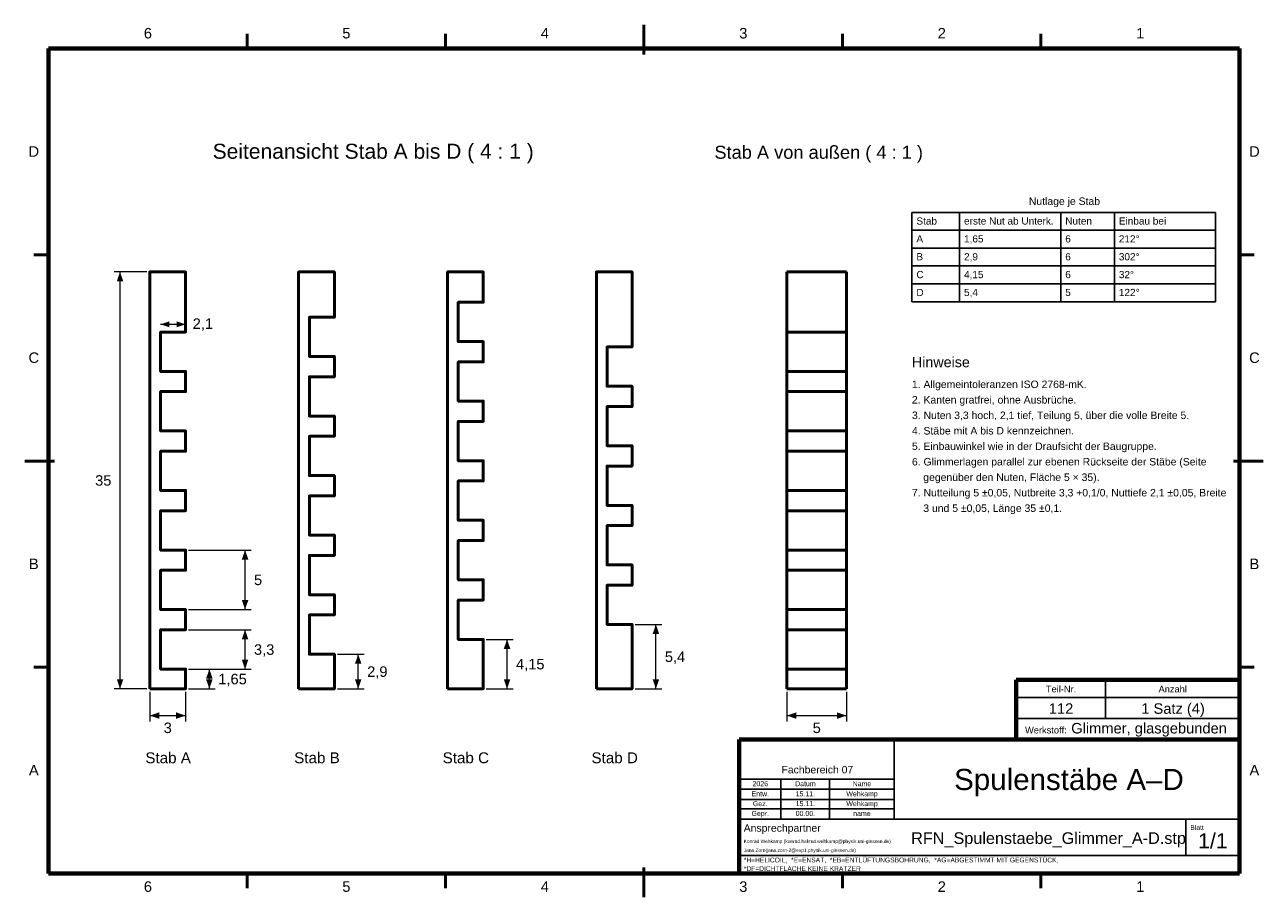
# Model space of a CAD drawing. Header units: millimetres. Extents: x 2 to 418, y 2 to 295.
import ezdxf

# ---------------------------------------------------------------- set-up
doc = ezdxf.new("R2010")
doc.units = ezdxf.units.MM
for name, color, linetype in [('DUENN', 7, 'Continuous'), ('FLAECHE', 7, 'Continuous'), ('KONTUR', 7, 'Continuous'), ('LINIEN', 7, 'Continuous'), ('TEXT', 7, 'Continuous')]:
    doc.layers.add(name, color=color, linetype=linetype)
doc.styles.add('RFN', font='arial.ttf')

msp = doc.modelspace()

# ---------------------------------------------------------------- hatches: boundary and pattern name
at = {"layer": 'FLAECHE'}
for points in [[(34, 212), (32.9, 208.8), (35.1, 208.8), (34, 212)], [(47.6, 194.4), (50.6, 195.4), (50.6, 193.4), (47.6, 194.4)], [(56, 194.4), (53, 193.4), (53, 195.4), (56, 194.4)], [(76, 118.6), (74.9, 115.4), (77.1, 115.4), (76, 118.6)], [(76, 98.6), (77.1, 101.8), (74.9, 101.8), (76, 98.6)], [(76, 91.8), (74.9, 88.6), (77.1, 88.6), (76, 91.8)], [(214, 93.6), (212.9, 90.4), (215.1, 90.4), (214, 93.6)], [(164, 88.6), (162.9, 85.4), (165.1, 85.4), (164, 88.6)], [(114, 83.6), (112.9, 80.4), (115.1, 80.4), (114, 83.6)], [(76, 78.6), (77.1, 81.8), (74.9, 81.8), (76, 78.6)], [(34, 72), (35.1, 75.2), (32.9, 75.2), (34, 72)], [(64, 78.6), (62.9, 75.4), (65.1, 75.4), (64, 78.6)], [(64, 72), (65.1, 75.2), (62.9, 75.2), (64, 72)], [(114, 72), (115.1, 75.2), (112.9, 75.2), (114, 72)], [(164, 72), (165.1, 75.2), (162.9, 75.2), (164, 72)], [(214, 72), (215.1, 75.2), (212.9, 75.2), (214, 72)], [(44, 63), (47.2, 61.9), (47.2, 64.1), (44, 63)], [(56, 63), (52.8, 64.1), (52.8, 61.9), (56, 63)], [(258, 63), (261.2, 61.9), (261.2, 64.1), (258, 63)], [(278, 63), (274.8, 64.1), (274.8, 61.9), (278, 63)]]:
    msp.add_hatch(color=7, dxfattribs=at).paths.add_polyline_path(points)

# ---------------------------------------------------------------- linework, layer by layer
at = {"layer": 'DUENN', "lineweight": 20}
for p, q in [((43, 212), (32, 212)), ((34, 72), (34, 212)), ((56, 192.8), (56, 201)), ((47.6, 194.4), (56, 194.4)), ((57, 118.6), (78, 118.6)), ((76, 98.6), (76, 118.6)), ((57, 98.6), (78, 98.6)), ((57, 91.8), (78, 91.8)), ((76, 78.6), (76, 91.8)), ((207, 93.6), (216, 93.6)), ((214, 72), (214, 93.6)), ((157, 88.6), (166, 88.6)), ((164, 72), (164, 88.6)), ((107, 83.6), (116, 83.6)), ((114, 72), (114, 83.6)), ((57, 78.6), (66, 78.6)), ((57, 78.6), (78, 78.6)), ((64, 72), (64, 78.6)), ((43, 72), (32, 72)), ((44, 71), (44, 61)), ((56, 71), (56, 61)), ((57, 72), (66, 72)), ((107, 72), (116, 72)), ((157, 72), (166, 72)), ((207, 72), (216, 72)), ((258, 71), (258, 61)), ((278, 71), (278, 61)), ((44, 63), (56, 63)), ((258, 63), (278, 63))]:
    msp.add_line(p, q, dxfattribs=at)
at = {"layer": 'KONTUR', "lineweight": 50}
for p, q in [((76.67, 287), (76.67, 292)), ((143.33, 287), (143.33, 292)), ((210, 285), (210, 295)), ((276.67, 287), (276.67, 292)), ((343.33, 287), (343.33, 292)), ((10, 217.75), (5, 217.75)), ((410, 217.75), (415, 217.75)), ((278, 212), (258, 212)), ((258, 212), (258, 72)), ((278, 72), (278, 212)), ((258, 191.8), (278, 191.8)), ((258, 178.6), (278, 178.6)), ((258, 171.8), (278, 171.8)), ((258, 158.6), (278, 158.6)), ((258, 151.8), (278, 151.8)), ((2, 148.5), (12, 148.5)), ((408, 148.5), (418, 148.5)), ((258, 138.6), (278, 138.6)), ((258, 131.8), (278, 131.8)), ((258, 118.6), (278, 118.6)), ((258, 111.8), (278, 111.8)), ((258, 98.6), (278, 98.6)), ((258, 91.8), (278, 91.8)), ((10, 79.25), (5, 79.25)), ((410, 79.25), (415, 79.25)), ((258, 78.6), (278, 78.6)), ((258, 72), (278, 72)), ((76.67, 5), (76.67, 10)), ((143.33, 5), (143.33, 10)), ((210, 2), (210, 12)), ((276.67, 5), (276.67, 10)), ((343.33, 5), (343.33, 10))]:
    msp.add_line(p, q, dxfattribs=at)
at = {"layer": 'KONTUR', "lineweight": 70}
for p, q in [((410, 287), (10, 287)), ((10, 287), (10, 10)), ((410, 10), (410, 287)), ((335, 55), (335, 75)), ((335, 75), (410, 75)), ((242, 55), (410, 55)), ((242, 10), (242, 55)), ((10, 10), (410, 10)), ((242, 10), (410, 10))]:
    msp.add_line(p, q, dxfattribs=at)
at = {"layer": 'KONTUR', "lineweight": 50}
for points in [[(44, 72), (56, 72), (56, 78.6), (47.6, 78.6), (47.6, 91.8), (56, 91.8), (56, 98.6), (47.6, 98.6), (47.6, 111.8), (56, 111.8), (56, 118.6), (47.6, 118.6), (47.6, 131.8), (56, 131.8), (56, 138.6), (47.6, 138.6), (47.6, 151.8), (56, 151.8), (56, 158.6), (47.6, 158.6), (47.6, 171.8), (56, 171.8), (56, 178.6), (47.6, 178.6), (47.6, 191.8), (56, 191.8), (56, 212), (44, 212), (44, 72)], [(94, 72), (106, 72), (106, 83.6), (97.6, 83.6), (97.6, 96.8), (106, 96.8), (106, 103.6), (97.6, 103.6), (97.6, 116.8), (106, 116.8), (106, 123.6), (97.6, 123.6), (97.6, 136.8), (106, 136.8), (106, 143.6), (97.6, 143.6), (97.6, 156.8), (106, 156.8), (106, 163.6), (97.6, 163.6), (97.6, 176.8), (106, 176.8), (106, 183.6), (97.6, 183.6), (97.6, 196.8), (106, 196.8), (106, 212), (94, 212), (94, 72)], [(144, 72), (156, 72), (156, 88.6), (147.6, 88.6), (147.6, 101.8), (156, 101.8), (156, 108.6), (147.6, 108.6), (147.6, 121.8), (156, 121.8), (156, 128.6), (147.6, 128.6), (147.6, 141.8), (156, 141.8), (156, 148.6), (147.6, 148.6), (147.6, 161.8), (156, 161.8), (156, 168.6), (147.6, 168.6), (147.6, 181.8), (156, 181.8), (156, 188.6), (147.6, 188.6), (147.6, 201.8), (156, 201.8), (156, 212), (144, 212), (144, 72)], [(194, 72), (206, 72), (206, 93.6), (197.6, 93.6), (197.6, 106.8), (206, 106.8), (206, 113.6), (197.6, 113.6), (197.6, 126.8), (206, 126.8), (206, 133.6), (197.6, 133.6), (197.6, 146.8), (206, 146.8), (206, 153.6), (197.6, 153.6), (197.6, 166.8), (206, 166.8), (206, 173.6), (197.6, 173.6), (197.6, 186.8), (206, 186.8), (206, 212), (194, 212), (194, 72)]]:
    msp.add_lwpolyline(points, dxfattribs=at)
at = {"layer": 'LINIEN', "lineweight": 25}
for p, q in [((300, 232), (402, 232)), ((300, 232), (300, 202)), ((316, 232), (316, 202)), ((350, 232), (350, 202)), ((368, 232), (368, 202)), ((402, 232), (402, 202)), ((300, 226), (402, 226)), ((300, 220), (402, 220)), ((300, 214), (402, 214)), ((300, 208), (402, 208)), ((300, 202), (402, 202)), ((365, 62), (365, 75)), ((335, 69.1), (410, 69.1)), ((335, 62), (410, 62)), ((294, 28.2), (294, 55)), ((242, 41.6), (294, 41.6)), ((242, 38.3), (294, 38.3)), ((256, 28.2), (256, 41.6)), ((272.3, 28.2), (272.3, 41.6)), ((242, 34.8), (294, 34.8)), ((242, 31.7), (294, 31.7)), ((242, 28.2), (410, 28.2)), ((392, 16), (392, 28.2)), ((242, 16), (410, 16))]:
    msp.add_line(p, q, dxfattribs=at)

# ---------------------------------------------------------------- texts
at = {"layer": 'TEXT', "style": 'RFN'}
for s, height, p in [('6', 3.53, (41.99, 290.4)), ('5', 3.53, (108.66, 290.4)), ('4', 3.53, (175.32, 290.4)), ('3', 3.53, (241.99, 290.4)), ('2', 3.53, (308.66, 290.4)), ('1', 3.53, (375.32, 290.4)), ('D', 3.53, (3.26, 250.68)), ('Seitenansicht Stab A bis D ( 4 : 1 )', 5.0516, (65.11, 250)), ('Stab A von außen ( 4 : 1 )', 4.38, (233.65, 250)), ('D', 3.53, (413.26, 250.68)), ('Nutlage je Stab', 2.5039, (339.27, 234.5)), ('Stab', 2.409, (301.5, 227.9)), ('erste Nut ab Unterk.', 2.409, (317.5, 227.9)), ('Nuten', 2.409, (351.5, 227.9)), ('Einbau bei', 2.409, (369.5, 227.9)), ('A', 2.41, (301.5, 221.9)), ('1,65', 2.409, (317.5, 221.9)), ('6', 2.41, (351.5, 221.9)), ('212°', 2.409, (369.5, 221.9)), ('B', 2.41, (301.5, 215.9)), ('2,9', 2.409, (317.5, 215.9)), ('6', 2.41, (351.5, 215.9)), ('302°', 2.409, (369.5, 215.9)), ('C', 2.41, (301.5, 209.9)), ('4,15', 2.409, (317.5, 209.9)), ('6', 2.41, (351.5, 209.9)), ('32°', 2.409, (369.5, 209.9)), ('D', 2.41, (301.5, 203.9)), ('5,4', 2.409, (317.5, 203.9)), ('5', 2.41, (351.5, 203.9)), ('122°', 2.409, (369.5, 203.9)), ('2,1', 3.526, (58.4, 192.85)), ('C', 3.53, (3.26, 181.43)), ('Hinweise', 3.431, (300, 180)), ('C', 3.53, (413.26, 181.43)), ('1. Allgemeintoleranzen ISO 2768-mK.', 2.5039, (300, 173)), ('2. Kanten gratfrei, ohne Ausbrüche.', 2.5039, (300, 167.8)), ('3. Nuten 3,3 hoch, 2,1 tief, Teilung 5, über die volle Breite 5.', 2.5039, (300, 162.6)), ('4. Stäbe mit A bis D kennzeichnen.', 2.5039, (300, 157.4)), ('5. Einbauwinkel wie in der Draufsicht der Baugruppe.', 2.5039, (300, 152.2)), ('6. Glimmerlagen parallel zur ebenen Rückseite der Stäbe (Seite', 2.5039, (300, 147)), ('35', 3.526, (25.63, 140.21)), ('gegenüber den Nuten, Fläche 5 × 35).', 2.5039, (303.81, 141.8)), ('7. Nutteilung 5 ±0,05, Nutbreite 3,3 +0,1/0, Nuttiefe 2,1 ±0,05, Breite', 2.5039, (300, 136.6)), ('3 und 5 ±0,05, Länge 35 ±0,1.', 2.5039, (303.81, 131.4)), ('B', 3.53, (3.39, 112.18)), ('B', 3.53, (413.39, 112.18)), ('5', 3.53, (79, 106.81)), ('3,3', 3.526, (79, 83.41)), ('5,4', 3.526, (217, 81.01)), ('2,9', 3.526, (117, 76.01)), ('4,15', 3.526, (167, 78.51)), ('1,65', 3.526, (67, 73.51)), ('Teil-Nr.', 2.227, (345, 70.8)), ('Anzahl', 2.227, (382.84, 70.8)), ('112', 3.526, (345.97, 63.6)), ('1 Satz (4)', 3.526, (377.03, 63.6)), ('3', 3.53, (48.66, 57.13)), ('5', 3.53, (266.66, 57.13)), ('Werkstoff:', 2.227, (338, 57)), ('Glimmer, glasgebunden', 3.5259, (353.5, 57)), ('Stab A', 3.65, (42.5, 47)), ('Stab B', 3.65, (92.5, 47)), ('Stab C', 3.65, (142.36, 47)), ('Stab D', 3.65, (192.36, 47)), ('A', 3.53, (3.39, 42.92)), ('Fachbereich 07', 2.5039, (256.18, 43.6)), ('A', 3.53, (413.39, 42.92)), ('Spulenstäbe A–D', 7.0956, (314.17, 38)), ('Entw.', 1.679, (246.12, 35.89)), ('2026', 1.679, (246.44, 39.29)), ('Datum', 1.679, (260.76, 39.29)), ('15.11.', 1.679, (260.95, 35.89)), ('Wehkamp', 1.679, (277.97, 35.89)), ('Name', 1.679, (280.08, 39.29)), ('Gez.', 1.679, (246.57, 32.59)), ('15.11.', 1.679, (260.95, 32.59)), ('Wehkamp', 1.679, (277.97, 32.59)), ('Gepr.', 1.679, (246.12, 29.29)), ('00.00.', 1.679, (260.95, 29.29)), ('name', 1.679, (280.27, 29.29)), ('Ansprechpartner', 2.5039, (243.5, 24)), ('Blatt', 1.621, (393.5, 24.6)), ('Konrad Wehkamp (konrad.helmut.wehkamp@physik.uni-giessen.de)', 1.1607, (243.5, 20.2)), ('RFN_Spulenstaebe_Glimmer_A-D.stp', 3.8982, (299.74, 19.9)), ('1/1', 5.11, (396.13, 18.4)), ('Jana Zorn(jana.zorn-2@exp1.physik.uni-giessen.de)', 1.1607, (243.5, 17.2)), ('*H=HELICOIL,  *E=ENSAT,  *EB=ENTLÜFTUNGSBOHRUNG,  *AG=ABGESTIMMT MIT GEGENSTÜCK,', 1.606, (243.5, 13.7)), ('*DF=DICHTFLÄCHE KEINE KRATZER', 1.606, (243.5, 10.8)), ('6', 3.53, (41.99, 3.8)), ('5', 3.53, (108.66, 3.8)), ('4', 3.53, (175.32, 3.8)), ('3', 3.53, (241.99, 3.8)), ('2', 3.53, (308.66, 3.8)), ('1', 3.53, (375.32, 3.8))]:
    msp.add_text(s, height=height, dxfattribs=at).set_placement(p)

doc.saveas('drawing.dxf')
